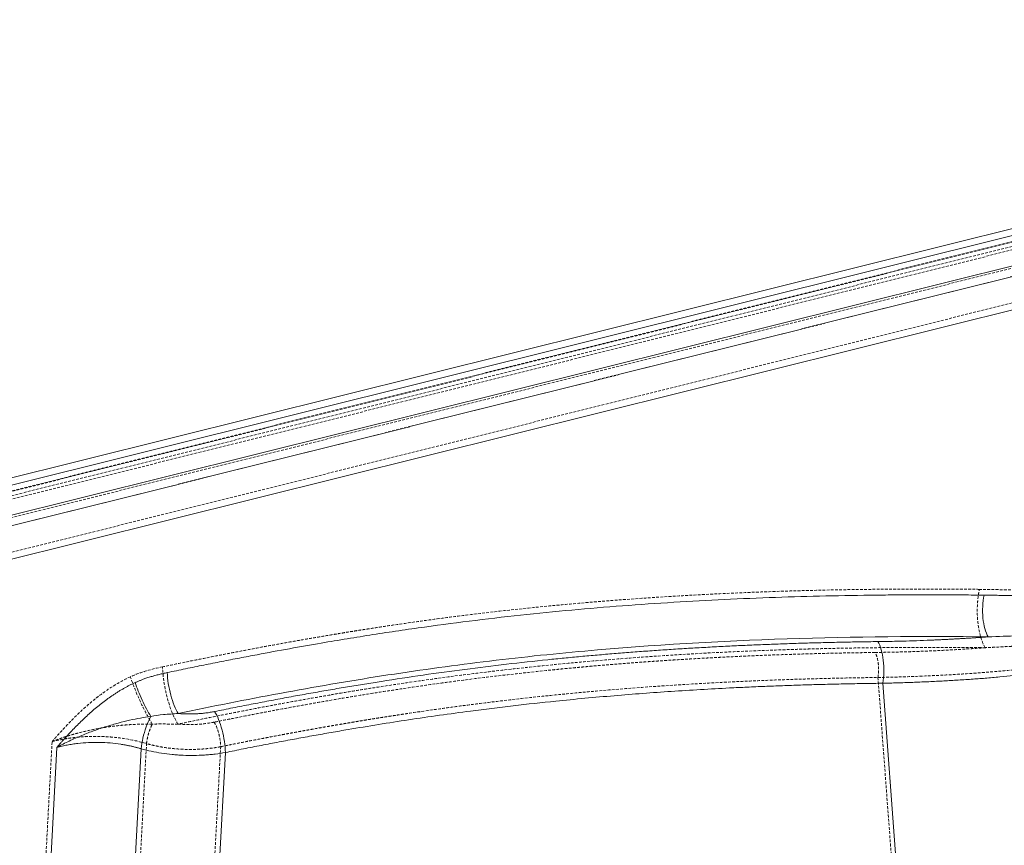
# Model space of a CAD drawing. Header units: millimetres. Extents: x -877 to 859, y -163 to 730.
# Tile 10 of 12: x -243 to 208, y 352 to 729. Entities that reach past the tile are written whole.
import ezdxf

# ---------------------------------------------------------------- set-up
doc = ezdxf.new("R2010")
doc.units = ezdxf.units.MM
doc.linetypes.add('SLD-Continue', pattern=[0])
doc.linetypes.add('SLD-Pointillée', pattern=[1.905, 1.27, -0.635])

msp = doc.modelspace()

# ---------------------------------------------------------------- linework, layer by layer
at = {"color": 7, "linetype": 'SLD-Continue', "lineweight": 15}
for p, q in [((594.95, 729.36), (-865.56, 365.77)), ((-862.25, 363.32), (598.26, 726.92)), ((-530.96, 432.02), (398.79, 663.48)), ((-525.24, 413.31), (404.51, 644.77)), ((152.08, 425.97), (160.17, 318.19)), ((-234.84, 229.68), (-225.84, 396.66)), ((-196.31, 227.57), (-187.23, 395.99)), ((-157.45, 231.51), (-148.68, 394.31))]:
    msp.add_line(p, q, dxfattribs=at)
at = {"color": 7, "linetype": 'SLD-Pointillée', "lineweight": 0}
for p, q in [((-867.43, 359.35), (593.08, 722.95)), ((596.4, 723.54), (-864.11, 359.94)), ((-862.12, 358.48), (598.39, 722.07)), ((-865.24, 356.09), (595.28, 719.69)), ((593.39, 710.84), (-867.12, 347.24)), ((595.59, 707.58), (-864.93, 343.98)), ((-530.84, 427.18), (398.91, 658.64)), ((-527.4, 415.95), (402.35, 647.41)), ((149.92, 428.61), (158, 320.83)), ((-237, 232.32), (-228, 399.3)), ((-193.85, 229.96), (-184.78, 398.38)), ((-159.62, 234.16), (-150.85, 396.95))]:
    msp.add_line(p, q, dxfattribs=at)
for points, knots in [([(196.32, 468.9), (194.74, 468.92), (191.36, 468.95), (186, 469), (180.01, 469.03), (173.42, 469.05), (166.21, 469.04), (158.38, 469.01), (143.93, 468.9), (125.68, 468.61), (103.75, 467.99), (81.84, 467.15), (57.25, 465.88), (32.64, 464.2), (13.14, 462.59), (-8.96, 460.52), (-28.52, 458.38), (-48.09, 455.91), (-59.84, 454.31), (-69.93, 452.87), (-77.77, 451.69), (-81.77, 451.07), (-83.75, 450.76), (-84.47, 450.65), (-85.66, 450.47), (-87.32, 450.21), (-89.44, 449.87), (-92.04, 449.45), (-95.1, 448.95), (-98.64, 448.37), (-102.64, 447.7), (-107.12, 446.94), (-112.06, 446.09), (-117.47, 445.14), (-123.35, 444.08), (-129.7, 442.92), (-136.52, 441.65), (-143.8, 440.26), (-151.55, 438.75), (-159.77, 437.12), (-168.46, 435.35), (-174.41, 434.11), (-177.46, 433.48)], [0, 0, 0, 0, 0.012895, 0.027447, 0.043653, 0.061514, 0.08103, 0.102198, 0.12502, 0.198171, 0.249933, 0.302185, 0.374804, 0.447872, 0.499729, 0.531145, 0.624827, 0.656115, 0.687377, 0.718639, 0.736631, 0.749895, 0.750552, 0.752459, 0.755614, 0.760018, 0.76567, 0.772571, 0.780719, 0.790114, 0.800756, 0.812645, 0.825779, 0.840159, 0.855784, 0.872653, 0.890767, 0.910125, 0.930728, 0.952574, 0.975665, 1, 1, 1, 1]), ([(198.99, 442.22), (198.15, 443.63), (197.43, 445.39), (196.27, 449.49), (195.85, 451.79), (195.36, 456.65), (195.3, 459.18), (195.49, 462.95), (195.59, 464.18), (195.82, 465.99), (195.9, 466.59), (196.05, 467.47), (196.13, 467.9), (196.22, 468.41), (196.27, 468.65), (196.3, 468.78), (196.31, 468.84), (196.32, 468.87), (196.32, 468.89), (196.32, 468.89), (196.32, 468.9), (196.32, 468.9)], [0, 0, 0, 0, 0.25, 0.25, 0.5, 0.5, 0.75, 0.75, 0.875, 0.875, 0.9375, 0.9375, 0.96875, 0.984375, 0.992187, 0.996094, 0.998047, 0.999023, 0.999512, 0.999512, 1, 1, 1, 1]), ([(252.38, 464.32), (252.09, 464.38), (251.5, 464.52), (250.62, 464.71), (249.74, 464.9), (248.85, 465.08), (247.96, 465.25), (247.07, 465.42), (246.12, 465.59), (244.78, 465.81), (243.06, 466.09), (241.32, 466.34), (237.11, 466.9), (230.76, 467.56), (221.92, 468.16), (215.13, 468.47), (209.45, 468.66), (204.87, 468.77), (200.3, 468.86), (197.44, 468.89), (196.32, 468.9)], [0, 0, 0, 0, 0.016462, 0.032902, 0.049324, 0.065729, 0.082118, 0.098493, 0.114855, 0.134422, 0.17207, 0.209108, 0.229206, 0.400389, 0.550142, 0.699977, 0.759644, 0.849931, 0.941336, 1, 1, 1, 1]), ([(198.99, 442.22), (197.39, 442.24), (194.22, 442.27), (189.46, 442.31), (184.72, 442.34), (180.01, 442.36), (175.32, 442.37), (170.65, 442.36), (166, 442.35), (161.37, 442.33), (156.76, 442.3), (152.18, 442.26), (147.62, 442.21), (143.08, 442.15), (138.56, 442.08), (134.06, 442), (129.58, 441.91), (125.13, 441.81), (120.69, 441.7), (116.28, 441.58), (111.89, 441.45), (101.11, 441.11), (84.06, 440.44), (60.84, 439.21), (38.01, 437.68), (15.16, 435.81), (-7.76, 433.59), (-30.9, 430.96), (-54.05, 427.95), (-71.97, 425.3), (-84.67, 423.29), (-92.07, 422.08), (-99.55, 420.83), (-107.1, 419.52), (-114.73, 418.17), (-122.44, 416.76), (-130.24, 415.31), (-138.11, 413.81), (-146.06, 412.25), (-154.09, 410.65), (-162.21, 409), (-167.65, 407.86), (-170.38, 407.29)], [0, 0, 0, 0, 0.013115, 0.026165, 0.03915, 0.05207, 0.064925, 0.077716, 0.090443, 0.103104, 0.115702, 0.128235, 0.140704, 0.153108, 0.165448, 0.177725, 0.189937, 0.202085, 0.21417, 0.226191, 0.238148, 0.250042, 0.314266, 0.377283, 0.439105, 0.499747, 0.562711, 0.624726, 0.686856, 0.749739, 0.769428, 0.789324, 0.809427, 0.82974, 0.850265, 0.871002, 0.891954, 0.913122, 0.934509, 0.956116, 0.977946, 1, 1, 1, 1]), ([(148.58, 440.04), (149.18, 440.05), (150.4, 440.06), (152.22, 440.09), (154.04, 440.13), (155.86, 440.16), (157.68, 440.21), (159.51, 440.25), (161.34, 440.3), (163.17, 440.35), (165, 440.41), (166.84, 440.47), (168.67, 440.54), (170.51, 440.61), (172.36, 440.68), (174.8, 440.78), (177.84, 440.92), (181.46, 441.1), (185.04, 441.3), (188.58, 441.5), (192.08, 441.73), (195.55, 441.96), (197.84, 442.14), (198.99, 442.22)], [0, 0, 0, 0, 0.0349779, 0.0700679, 0.1052709, 0.140588, 0.1760199, 0.2115676, 0.247232, 0.283014, 0.3189143, 0.354934, 0.3910737, 0.4273345, 0.463717, 0.5002223, 0.5727595, 0.6449071, 0.7166708, 0.7880561, 0.8590688, 0.9297148, 1, 1, 1, 1]), ([(249.15, 445.17), (248.74, 445.15), (247.91, 445.11), (246.64, 445.05), (245.33, 444.97), (243.98, 444.9), (242.6, 444.81), (241.18, 444.73), (239.71, 444.64), (238.21, 444.54), (236.67, 444.44), (235.09, 444.34), (233.47, 444.24), (231.81, 444.13), (230.11, 444.02), (228.37, 443.91), (226.59, 443.79), (223.34, 443.59), (218.49, 443.29), (213.15, 442.97), (208.79, 442.73), (205.54, 442.56), (202.81, 442.41), (200.63, 442.3), (199.53, 442.25), (198.99, 442.22)], [0, 0, 0, 0, 0.025912, 0.052507, 0.079786, 0.10775, 0.136398, 0.165732, 0.195752, 0.226461, 0.25786, 0.289951, 0.322734, 0.356212, 0.390387, 0.425261, 0.460836, 0.497115, 0.619328, 0.748182, 0.810483, 0.874011, 0.936987, 0.968489, 1, 1, 1, 1]), ([(148.58, 440.04), (147.12, 440.02), (144.23, 439.98), (139.92, 439.91), (135.67, 439.84), (131.47, 439.75), (127.34, 439.66), (123.26, 439.56), (119.24, 439.45), (115.28, 439.34), (111.38, 439.22), (107.53, 439.09), (103.75, 438.96), (100.02, 438.82), (96.35, 438.68), (92.74, 438.53), (89.19, 438.37), (85.7, 438.22), (82.26, 438.05), (78.89, 437.89), (75.57, 437.72), (72.31, 437.54), (69.12, 437.37), (65.98, 437.19), (62.9, 437.01), (59.87, 436.82), (56.91, 436.64), (54.01, 436.45), (51.16, 436.26), (48.38, 436.07), (45.65, 435.89), (42.98, 435.69), (40.38, 435.5), (37.83, 435.31), (35.34, 435.12), (32.91, 434.93), (30.54, 434.75), (28.23, 434.56), (25.98, 434.37), (23.78, 434.19), (21.65, 434.01), (19.58, 433.83), (17.57, 433.65), (15.61, 433.47), (13.72, 433.3), (11.88, 433.13), (10.11, 432.97), (8.39, 432.8), (6.74, 432.65), (5.15, 432.49), (3.61, 432.34), (2.13, 432.19), (0.72, 432.05), (-0.64, 431.92), (-8.72, 431.09), (-23.56, 429.46), (-39.89, 427.4), (-54.34, 425.44), (-64.4, 423.99), (-76.97, 422.07), (-86.93, 420.48), (-96.77, 418.84), (-104.92, 417.43), (-113.07, 415.99), (-121.22, 414.5), (-129.37, 412.98), (-137.52, 411.42), (-145.67, 409.83), (-151.1, 408.73), (-153.82, 408.19)], [0, 0, 0, 0, 0.0146, 0.029, 0.043201, 0.057202, 0.071003, 0.084605, 0.098008, 0.111211, 0.124215, 0.13702, 0.149626, 0.162033, 0.174241, 0.18625, 0.198061, 0.209672, 0.221086, 0.2323, 0.243317, 0.254135, 0.264754, 0.275175, 0.285398, 0.295422, 0.305248, 0.314876, 0.324305, 0.333537, 0.34257, 0.351405, 0.360042, 0.368481, 0.376722, 0.384765, 0.392609, 0.400256, 0.407704, 0.414955, 0.422007, 0.428862, 0.435518, 0.441976, 0.448236, 0.454298, 0.460162, 0.465827, 0.471295, 0.476564, 0.481635, 0.486508, 0.491183, 0.495659, 0.499937, 0.571237, 0.642598, 0.661383, 0.713996, 0.741994, 0.78547, 0.812302, 0.839128, 0.865949, 0.892765, 0.919578, 0.946388, 0.973195, 1, 1, 1, 1]), ([(149.92, 428.61), (149.92, 428.61), (149.92, 428.61), (149.92, 428.62), (149.92, 428.62), (149.92, 428.64), (149.92, 428.66), (149.93, 428.71), (149.95, 428.82), (149.99, 429.03), (150.02, 429.22), (150.07, 429.6), (150.1, 429.85), (150.18, 430.63), (150.22, 431.17), (150.26, 432.76), (150.21, 433.87), (149.97, 435.93), (149.77, 436.93), (149.26, 438.67), (148.94, 439.44), (148.58, 440.04)], [0, 0, 0, 0, 0.000488, 0.000488, 0.000977, 0.001953, 0.003906, 0.007812, 0.015625, 0.03125, 0.0625, 0.0625, 0.125, 0.125, 0.25, 0.25, 0.5, 0.5, 0.75, 0.75, 1, 1, 1, 1]), ([(149.92, 428.61), (154.44, 428.69), (158.92, 428.81), (167.81, 429.11), (172.21, 429.3), (178.77, 429.62), (180.95, 429.74), (185.28, 429.98), (187.45, 430.12), (193.89, 430.54), (198.15, 430.86), (206.56, 431.57), (210.72, 431.97), (218.95, 432.85), (223.02, 433.34), (231.04, 434.43), (235, 435.03), (242.8, 436.38), (246.63, 437.12), (250.39, 437.96)], [0, 0, 0, 0, 0.125, 0.125, 0.25, 0.25, 0.3125, 0.3125, 0.375, 0.375, 0.5, 0.5, 0.625, 0.625, 0.75, 0.75, 0.875, 0.875, 1, 1, 1, 1]), ([(-170.38, 407.29), (-171.29, 408.7), (-172.18, 410.45), (-173.83, 414.49), (-174.59, 416.75), (-175.88, 421.52), (-176.41, 424), (-177.17, 428.9), (-177.39, 431.28), (-177.46, 433.48)], [0, 0, 0, 0, 0.25, 0.25, 0.5, 0.5, 0.75, 0.75, 1, 1, 1, 1]), ([(-192.16, 428.91), (-195.67, 427.3), (-199.03, 425.38), (-203.88, 422.13), (-205.47, 420.99), (-207.81, 419.19), (-208.58, 418.57), (-210.11, 417.32), (-210.86, 416.69), (-214.57, 413.47), (-217.38, 410.76), (-221.46, 406.55), (-222.79, 405.12), (-224.76, 402.95), (-225.42, 402.23), (-226.39, 401.13), (-226.71, 400.77), (-227.36, 400.04), (-227.68, 399.67), (-228, 399.3)], [0, 0, 0, 0, 0.25, 0.25, 0.375, 0.375, 0.4375, 0.4375, 0.5, 0.5, 0.75, 0.75, 0.875, 0.875, 0.9375, 0.9375, 0.96875, 0.96875, 1, 1, 1, 1]), ([(-182.14, 407.27), (-183.05, 408.75), (-183.99, 410.4), (-185.88, 413.95), (-186.81, 415.83), (-188.59, 419.68), (-189.43, 421.61), (-190.94, 425.4), (-191.61, 427.22), (-192.16, 428.91)], [0, 0, 0, 0, 0.25, 0.25, 0.5, 0.5, 0.75, 0.75, 1, 1, 1, 1]), ([(-150.85, 396.95), (-149.52, 397.22), (-146.91, 397.75), (-143.03, 398.52), (-139.24, 399.27), (-135.54, 399.99), (-131.94, 400.68), (-128.43, 401.35), (-125.02, 402), (-121.69, 402.62), (-118.46, 403.22), (-115.33, 403.8), (-112.28, 404.35), (-109.33, 404.88), (-106.47, 405.39), (-103.71, 405.88), (-101.03, 406.35), (-98.45, 406.79), (-95.97, 407.22), (-93.57, 407.63), (-91.27, 408.01), (-89.06, 408.38), (-86.94, 408.73), (-84.92, 409.07), (-82.99, 409.38), (-81.15, 409.68), (-79.41, 409.96), (-77.76, 410.22), (-76.2, 410.47), (-74.73, 410.7), (-73.36, 410.91), (-72.08, 411.11), (-70.89, 411.29), (-69.8, 411.46), (-68.79, 411.62), (-67.88, 411.75), (-67.07, 411.88), (-66.35, 411.99), (-65.72, 412.08), (-65.18, 412.16), (-64.73, 412.23), (-59.54, 413.01), (-52.23, 414.06), (-42.02, 415.45), (-32.57, 416.68), (-18.21, 418.44), (-3.54, 420.05), (10.78, 421.47), (31.41, 423.35), (56.66, 425.21), (80.7, 426.51), (93.99, 427.1), (101.99, 427.42), (109.99, 427.71), (117.98, 427.95), (125.97, 428.17), (133.96, 428.35), (141.94, 428.5), (147.26, 428.57), (149.92, 428.61)], [0, 0, 0, 0, 0.013144, 0.025981, 0.03851, 0.050732, 0.062646, 0.074252, 0.085552, 0.096544, 0.107228, 0.117606, 0.127677, 0.13744, 0.146896, 0.156046, 0.164888, 0.173424, 0.181652, 0.189573, 0.197188, 0.204496, 0.211496, 0.21819, 0.224577, 0.230656, 0.236429, 0.241895, 0.247054, 0.251905, 0.25645, 0.260687, 0.264616, 0.268238, 0.271553, 0.274561, 0.277262, 0.279655, 0.281741, 0.28352, 0.284993, 0.286158, 0.335076, 0.357631, 0.387537, 0.42904, 0.5004, 0.533496, 0.571732, 0.706068, 0.785729, 0.812493, 0.839262, 0.866036, 0.892815, 0.919601, 0.946394, 0.973193, 1, 1, 1, 1]), ([(-182.14, 407.27), (-182.48, 407.28), (-183.16, 407.29), (-184.2, 407.3), (-185.26, 407.3), (-186.34, 407.28), (-187.43, 407.26), (-188.55, 407.23), (-189.68, 407.18), (-190.84, 407.13), (-192.01, 407.06), (-193.74, 406.95), (-196.05, 406.76), (-198.96, 406.45), (-201.89, 406.08), (-205.7, 405.5), (-210.59, 404.58), (-215.61, 403.38), (-219.31, 402.32), (-221.51, 401.63), (-223.02, 401.13), (-224.36, 400.67), (-225.62, 400.21), (-226.84, 399.76), (-227.65, 399.44), (-228, 399.3)], [0, 0, 0, 0, 0.0219101, 0.0442244, 0.0669418, 0.090062, 0.1135858, 0.1375144, 0.1618503, 0.1865966, 0.2117622, 0.2373549, 0.2973629, 0.3605046, 0.4241256, 0.4857494, 0.6062464, 0.7401892, 0.813896, 0.8526054, 0.8881099, 0.9156502, 0.9439953, 0.9751375, 1, 1, 1, 1]), ([(-184.78, 398.38), (-184.71, 399.09), (-184.59, 399.85), (-184.28, 401.4), (-184.08, 402.19), (-183.62, 403.75), (-183.35, 404.52), (-182.78, 405.96), (-182.46, 406.65), (-182.14, 407.27)], [0, 0, 0, 0, 0.25, 0.25, 0.5, 0.5, 0.75, 0.75, 1, 1, 1, 1]), ([(-170.38, 407.29), (-170.65, 407.29), (-171.18, 407.29), (-171.97, 407.29), (-172.75, 407.3), (-173.51, 407.3), (-174.25, 407.31), (-174.98, 407.32), (-175.7, 407.33), (-176.4, 407.34), (-177.09, 407.34), (-177.76, 407.35), (-178.43, 407.35), (-179.08, 407.35), (-179.71, 407.34), (-180.34, 407.33), (-180.95, 407.32), (-181.55, 407.3), (-181.94, 407.28), (-182.14, 407.27)], [0, 0, 0, 0, 0.0685301, 0.1356479, 0.2014289, 0.2659191, 0.329161, 0.3911965, 0.4520525, 0.5117519, 0.5703178, 0.6277709, 0.6841291, 0.7394083, 0.7936216, 0.8467799, 0.8988919, 0.9499639, 1, 1, 1, 1]), ([(-153.82, 408.19), (-155.14, 407.92), (-156.48, 407.7), (-159.23, 407.36), (-160.61, 407.23), (-163.38, 407.08), (-164.77, 407.06), (-166.87, 407.09), (-167.57, 407.11), (-168.97, 407.19), (-169.68, 407.23), (-170.38, 407.29)], [0, 0, 0, 0, 0.25, 0.25, 0.5, 0.5, 0.75, 0.75, 0.875, 0.875, 1, 1, 1, 1]), ([(-153.82, 408.19), (-153.43, 407.59), (-153.05, 406.83), (-152.35, 405.11), (-152.03, 404.12), (-151.49, 402.09), (-151.27, 401.01), (-151.04, 399.45), (-150.98, 398.93), (-150.91, 398.17), (-150.89, 397.92), (-150.87, 397.55), (-150.86, 397.37), (-150.85, 397.16), (-150.85, 397.05), (-150.85, 397), (-150.85, 396.98), (-150.85, 396.96), (-150.85, 396.96), (-150.85, 396.96), (-150.85, 396.95), (-150.85, 396.95)], [0, 0, 0, 0, 0.25, 0.25, 0.5, 0.5, 0.75, 0.75, 0.875, 0.875, 0.9375, 0.9375, 0.96875, 0.984375, 0.992188, 0.996094, 0.998047, 0.999023, 0.999512, 0.999512, 1, 1, 1, 1]), ([(-228, 399.3), (-226.29, 399.73), (-224.53, 400.1), (-221.84, 400.57), (-220.93, 400.71), (-219.12, 400.97), (-218.21, 401.08), (-215.47, 401.38), (-213.64, 401.52), (-209.96, 401.67), (-208.12, 401.69), (-205.34, 401.63), (-204.41, 401.6), (-202.56, 401.5), (-201.63, 401.43), (-198.86, 401.19), (-197.04, 400.97), (-191.66, 400.15), (-188.16, 399.38), (-184.78, 398.38)], [0, 0, 0, 0, 0.125, 0.125, 0.1875, 0.1875, 0.25, 0.25, 0.375, 0.375, 0.5, 0.5, 0.5625, 0.5625, 0.625, 0.625, 0.75, 0.75, 1, 1, 1, 1]), ([(-150.85, 396.95), (-151.06, 396.91), (-151.49, 396.83), (-152.14, 396.72), (-152.79, 396.61), (-153.44, 396.51), (-154.09, 396.42), (-154.74, 396.33), (-155.39, 396.25), (-156.04, 396.17), (-156.69, 396.1), (-157.34, 396.04), (-157.99, 395.98), (-158.64, 395.93), (-160.5, 395.79), (-163.6, 395.66), (-167.95, 395.72), (-172.28, 396.03), (-175.56, 396.44), (-177.76, 396.8), (-178.96, 397.02), (-180.14, 397.25), (-181.32, 397.5), (-182.48, 397.78), (-183.64, 398.07), (-184.4, 398.27), (-184.78, 398.38)], [0, 0, 0, 0, 0.019804, 0.039542, 0.05921, 0.078806, 0.098327, 0.11777, 0.137131, 0.156407, 0.175597, 0.194696, 0.213702, 0.232613, 0.251426, 0.376845, 0.500301, 0.625776, 0.750463, 0.785961, 0.821535, 0.857169, 0.892847, 0.928555, 0.964278, 1, 1, 1, 1])]:
    msp.add_open_spline(points, degree=3, knots=knots, dxfattribs=at)
at = {"color": 7, "linetype": 'SLD-Continue', "lineweight": 15}
for points, knots in [([(-175.29, 430.84), (-173.89, 431.13), (-171.09, 431.72), (-166.9, 432.58), (-162.73, 433.44), (-158.58, 434.28), (-154.46, 435.1), (-150.36, 435.92), (-146.29, 436.71), (-142.24, 437.5), (-138.21, 438.27), (-130.59, 439.72), (-119.45, 441.77), (-105.69, 444.19), (-92.96, 446.32), (-77.2, 448.84), (-57.61, 451.73), (-26.28, 455.83), (4.88, 459.11), (36.07, 461.66), (59.32, 463.21), (82.67, 464.45), (105.81, 465.36), (129.08, 465.99), (147.53, 466.27), (161.39, 466.38), (170.54, 466.41), (179.78, 466.4), (189.1, 466.35), (195.35, 466.29), (198.49, 466.26)], [0, 0, 0, 0, 0.011205, 0.022347, 0.033426, 0.044443, 0.055397, 0.066289, 0.077119, 0.087886, 0.098591, 0.109233, 0.148637, 0.187356, 0.218928, 0.250106, 0.313038, 0.375174, 0.500269, 0.562189, 0.625194, 0.687008, 0.750066, 0.811806, 0.87498, 0.89945, 0.924187, 0.949191, 0.974462, 1, 1, 1, 1]), ([(198.49, 466.26), (198.15, 464.65), (197.93, 462.9), (197.85, 461.11), (197.76, 459.32), (197.81, 457.51), (197.98, 455.77), (198.15, 454.04), (198.45, 452.39), (198.86, 450.93), (199.28, 449.47), (199.8, 448.2), (200.39, 447.2)], [0, 0, 0, 0, 0.25, 0.25, 0.25, 0.5, 0.5, 0.5, 0.75, 0.75, 0.75, 1, 1, 1, 1]), ([(198.49, 466.26), (199.41, 466.25), (201.21, 466.23), (203.86, 466.19), (206.41, 466.14), (208.87, 466.09), (211.23, 466.02), (214.86, 465.91), (219.68, 465.73), (225.34, 465.43), (230.39, 465.08), (234.63, 464.72), (238.39, 464.33), (241.75, 463.93), (244.96, 463.49), (247.62, 463.07), (249.74, 462.69), (251.38, 462.37), (252.98, 462.03), (254.03, 461.79), (254.55, 461.67)], [0, 0, 0, 0, 0.04812, 0.094568, 0.139344, 0.182447, 0.22388, 0.263642, 0.374099, 0.478651, 0.563587, 0.643055, 0.705519, 0.765637, 0.824465, 0.879931, 0.910872, 0.941193, 0.970901, 1, 1, 1, 1]), ([(-170.24, 412.13), (-139.21, 418.64), (-108.2, 424.46), (-77.19, 429.29), (-69.44, 430.5), (-61.69, 431.65), (-53.94, 432.73), (-46.19, 433.81), (-38.43, 434.83), (-30.67, 435.77), (-22.92, 436.72), (-15.15, 437.61), (-7.4, 438.43), (0.35, 439.24), (8.09, 440), (15.83, 440.69), (46.78, 443.46), (77.62, 445.25), (108.37, 446.27), (139.12, 447.29), (169.78, 447.54), (200.39, 447.2)], [0.7239906, 0.7239906, 0.7239906, 0.7239906, 0.8249634, 0.8249634, 0.8249634, 0.8502066, 0.8502066, 0.8502066, 0.8754498, 0.8754498, 0.8754498, 0.900693, 0.900693, 0.900693, 0.9259362, 0.9259362, 0.9259362, 1.026909, 1.026909, 1.026909, 1.1278819, 1.1278819, 1.1278819, 1.1278819]), ([(200.39, 447.2), (199.81, 447.16), (198.65, 447.07), (196.91, 446.95), (195.16, 446.82), (193.4, 446.71), (191.63, 446.59), (189.87, 446.48), (188.09, 446.38), (186.31, 446.27), (184.53, 446.18), (182.74, 446.08), (180.95, 445.99), (179.15, 445.9), (177.35, 445.82), (174.04, 445.67), (169.2, 445.48), (164.24, 445.32), (159.96, 445.21), (156.55, 445.13), (152.93, 445.06), (150.76, 445.03), (149.86, 445.02)], [0, 0, 0, 0, 0.035586, 0.07119, 0.106812, 0.142452, 0.178111, 0.213791, 0.249492, 0.285218, 0.320962, 0.356718, 0.392475, 0.428228, 0.463977, 0.499723, 0.624768, 0.749814, 0.790546, 0.874877, 0.948001, 1, 1, 1, 1]), ([(200.39, 447.2), (204.97, 447.35), (209.51, 447.49), (213.99, 447.63), (218.47, 447.76), (222.9, 447.89), (227.25, 447.99), (231.61, 448.1), (235.89, 448.18), (240.06, 448.19), (242.15, 448.2), (244.21, 448.2), (246.25, 448.17), (248.28, 448.14), (250.28, 448.09), (252.24, 448)], [0, 0, 0, 0, 0.01560616, 0.01560616, 0.01560616, 0.03121231, 0.03121231, 0.03121231, 0.04681847, 0.04681847, 0.04681847, 0.05462154, 0.05462154, 0.05462154, 0.06242462, 0.06242462, 0.06242462, 0.06242462]), ([(-153.63, 413.04), (-152.23, 413.32), (-149.44, 413.88), (-145.26, 414.71), (-141.1, 415.53), (-136.96, 416.34), (-132.84, 417.13), (-128.75, 417.91), (-124.67, 418.67), (-120.61, 419.43), (-116.58, 420.17), (-112.56, 420.89), (-108.56, 421.61), (-104.59, 422.3), (-100.63, 422.99), (-96.69, 423.66), (-92.78, 424.33), (-88.88, 424.97), (-85, 425.61), (-81.14, 426.23), (-72.2, 427.64), (-58.19, 429.76), (-39.13, 432.37), (-20.13, 434.7), (-4.99, 436.35), (6.34, 437.48), (13.9, 438.2), (21.51, 438.88), (29.16, 439.52), (36.87, 440.13), (44.62, 440.71), (52.43, 441.25), (60.28, 441.76), (68.18, 442.23), (76.13, 442.66), (84.13, 443.07), (92.17, 443.43), (100.27, 443.76), (108.41, 444.06), (116.61, 444.32), (124.85, 444.55), (133.14, 444.74), (141.49, 444.9), (147.06, 444.98), (149.86, 445.02)], [0, 0, 0, 0, 0.01377, 0.027471, 0.041105, 0.054671, 0.068169, 0.081601, 0.094965, 0.108263, 0.121495, 0.134661, 0.147762, 0.160797, 0.173767, 0.186673, 0.199514, 0.21229, 0.225003, 0.237652, 0.250238, 0.312966, 0.375516, 0.437914, 0.500175, 0.524885, 0.549769, 0.574827, 0.60006, 0.625469, 0.651054, 0.676816, 0.702755, 0.728873, 0.755171, 0.781647, 0.808305, 0.835143, 0.862162, 0.889364, 0.916748, 0.944315, 0.972066, 1, 1, 1, 1]), ([(149.86, 445.02), (150.46, 444.02), (150.99, 442.75), (151.42, 441.29), (151.85, 439.83), (152.17, 438.18), (152.38, 436.45), (152.58, 434.72), (152.66, 432.9), (152.61, 431.12), (152.56, 429.33), (152.38, 427.58), (152.08, 425.97)], [0, 0, 0, 0, 0.25, 0.25, 0.25, 0.5, 0.5, 0.5, 0.75, 0.75, 0.75, 1, 1, 1, 1]), ([(254.31, 435.98), (253.93, 435.89), (253.17, 435.72), (252, 435.46), (250.8, 435.2), (249.55, 434.93), (248.27, 434.67), (246.95, 434.41), (245.59, 434.14), (244.19, 433.88), (242.33, 433.54), (239.87, 433.11), (236.89, 432.62), (233.8, 432.14), (229.59, 431.52), (224.46, 430.84), (216.14, 429.84), (207.74, 429), (199.11, 428.28), (192.49, 427.78), (185.95, 427.36), (179.2, 426.97), (172.54, 426.65), (166.83, 426.41), (162.27, 426.25), (158.78, 426.14), (155.4, 426.04), (153.17, 425.99), (152.08, 425.97)], [0, 0, 0, 0, 0.012475, 0.025301, 0.038479, 0.052008, 0.06589, 0.080122, 0.094707, 0.109642, 0.124928, 0.153674, 0.187214, 0.218344, 0.249456, 0.316491, 0.373952, 0.498645, 0.563381, 0.623754, 0.688409, 0.749151, 0.813723, 0.874553, 0.907508, 0.939408, 0.970242, 1, 1, 1, 1]), ([(-189.99, 426.27), (-189.8, 426.36), (-189.41, 426.54), (-188.82, 426.8), (-188.22, 427.05), (-187.61, 427.29), (-186.99, 427.53), (-185.99, 427.91), (-184.56, 428.41), (-182.74, 428.99), (-180.88, 429.52), (-179.05, 429.99), (-177.18, 430.43), (-175.94, 430.7), (-175.29, 430.84)], [0, 0, 0, 0, 0.040863, 0.082086, 0.123677, 0.165646, 0.208002, 0.250753, 0.373052, 0.500175, 0.621742, 0.749713, 0.870271, 1, 1, 1, 1]), ([(-175.29, 430.84), (-175.25, 429.27), (-175.08, 427.56), (-174.81, 425.81), (-174.54, 424.07), (-174.16, 422.29), (-173.7, 420.59), (-173.24, 418.89), (-172.7, 417.27), (-172.11, 415.83), (-171.52, 414.39), (-170.88, 413.13), (-170.24, 412.13)], [0, 0, 0, 0, 0.25, 0.25, 0.25, 0.5, 0.5, 0.5, 0.75, 0.75, 0.75, 1, 1, 1, 1]), ([(-225.84, 396.66), (-225.49, 397.05), (-224.82, 397.82), (-223.83, 398.94), (-222.87, 400), (-221.57, 401.44), (-219.94, 403.21), (-217.25, 406.04), (-214.49, 408.79), (-211.63, 411.47), (-209.4, 413.45), (-207.13, 415.37), (-204.79, 417.22), (-202.46, 418.95), (-200.47, 420.33), (-198.85, 421.4), (-197.59, 422.2), (-196.32, 422.96), (-195.06, 423.69), (-193.8, 424.38), (-192.53, 425.05), (-191.27, 425.68), (-190.42, 426.07), (-189.99, 426.27)], [0, 0, 0, 0, 0.033362, 0.065368, 0.096019, 0.125317, 0.189561, 0.250409, 0.375368, 0.438907, 0.500496, 0.565423, 0.628782, 0.690659, 0.751145, 0.78328, 0.815087, 0.846583, 0.877784, 0.908707, 0.939372, 0.969797, 1, 1, 1, 1]), ([(-189.99, 426.27), (-189.6, 425.07), (-189.12, 423.76), (-188.58, 422.41), (-188.04, 421.06), (-187.44, 419.67), (-186.81, 418.3), (-186.17, 416.93), (-185.51, 415.58), (-184.83, 414.32), (-184.16, 413.05), (-183.48, 411.86), (-182.83, 410.81)], [0, 0, 0, 0, 0.25, 0.25, 0.25, 0.5, 0.5, 0.5, 0.75, 0.75, 0.75, 1, 1, 1, 1]), ([(152.08, 425.97), (150.67, 425.95), (147.84, 425.91), (143.62, 425.85), (139.4, 425.77), (135.21, 425.69), (131.02, 425.59), (126.86, 425.49), (122.71, 425.38), (118.57, 425.26), (114.45, 425.14), (110.34, 425), (106.25, 424.85), (102.17, 424.7), (98.11, 424.54), (94.07, 424.37), (90.04, 424.19), (86.02, 424), (74.47, 423.43), (55.56, 422.32), (33.48, 420.66), (15.84, 419.11), (0.42, 417.6), (-17.01, 415.7), (-34.75, 413.5), (-50.7, 411.34), (-64.73, 409.29), (-78.67, 407.11), (-90.49, 405.15), (-100.35, 403.45), (-108.21, 402.06), (-116.14, 400.61), (-124.16, 399.12), (-132.26, 397.57), (-140.44, 395.97), (-145.93, 394.86), (-148.68, 394.31)], [0, 0, 0, 0, 0.014258, 0.028459, 0.042603, 0.056692, 0.070724, 0.0847, 0.098619, 0.112483, 0.126291, 0.140043, 0.153739, 0.167379, 0.180964, 0.194493, 0.207966, 0.221384, 0.234747, 0.323686, 0.410643, 0.455334, 0.499602, 0.564219, 0.628868, 0.675923, 0.72274, 0.768153, 0.814349, 0.840044, 0.866014, 0.892258, 0.918779, 0.945575, 0.972649, 1, 1, 1, 1]), ([(-225.84, 396.66), (-225.37, 396.92), (-224.89, 397.17), (-224.42, 397.42), (-223.95, 397.67), (-223.47, 397.91), (-222.99, 398.15), (-222.04, 398.64), (-221.08, 399.1), (-220.13, 399.56), (-218.21, 400.47), (-216.29, 401.32), (-214.38, 402.11), (-212.47, 402.9), (-210.56, 403.63), (-208.68, 404.31), (-206.8, 404.99), (-204.95, 405.61), (-203.11, 406.19), (-202.2, 406.47), (-201.29, 406.75), (-200.38, 407.01), (-199.48, 407.27), (-198.58, 407.53), (-197.7, 407.76), (-195.93, 408.24), (-194.2, 408.67), (-192.52, 409.05), (-189.15, 409.81), (-185.94, 410.4), (-182.83, 410.81)], [-0.00003778, -0.00003778, -0.00003778, -0.00003778, 0.001431, 0.001431, 0.001431, 0.00289978, 0.00289978, 0.00289978, 0.00583735, 0.00583735, 0.00583735, 0.01171248, 0.01171248, 0.01171248, 0.01758761, 0.01758761, 0.01758761, 0.02346275, 0.02346275, 0.02346275, 0.02640031, 0.02640031, 0.02640031, 0.02933788, 0.02933788, 0.02933788, 0.03521301, 0.03521301, 0.03521301, 0.04696328, 0.04696328, 0.04696328, 0.04696328]), ([(-182.83, 410.81), (-182.88, 410.73), (-182.93, 410.64), (-182.97, 410.54), (-183.68, 409.17), (-184.34, 407.62), (-184.93, 405.98), (-185.51, 404.34), (-186.02, 402.62), (-186.41, 400.92), (-186.8, 399.22), (-187.08, 397.54), (-187.23, 395.99)], [0, 0, 0, 0, 0.0165053, 0.0165053, 0.0165053, 0.2665053, 0.2665053, 0.2665053, 0.5165053, 0.5165053, 0.5165053, 0.7665053, 0.7665053, 0.7665053, 0.7665053]), ([(-182.83, 410.81), (-181.02, 411.19), (-179.08, 411.44), (-176.98, 411.64), (-174.89, 411.84), (-172.64, 411.98), (-170.24, 412.13)], [0, 0, 0, 0, 0.00795337, 0.00795337, 0.00795337, 0.01590674, 0.01590674, 0.01590674, 0.01590674]), ([(-170.24, 412.13), (-170.04, 412.12), (-169.64, 412.08), (-169.04, 412.04), (-168.43, 412.01), (-167.83, 411.98), (-167.23, 411.95), (-166.62, 411.93), (-165.52, 411.91), (-163.92, 411.91), (-161.82, 411.99), (-159.74, 412.14), (-158.02, 412.33), (-156.65, 412.51), (-155.63, 412.67), (-154.62, 412.84), (-153.96, 412.97), (-153.63, 413.04)], [0, 0, 0, 0, 0.035727, 0.07143, 0.107117, 0.142802, 0.178493, 0.214201, 0.249938, 0.37424, 0.498677, 0.623352, 0.748535, 0.811541, 0.874416, 0.937217, 1, 1, 1, 1]), ([(-148.68, 394.31), (-148.72, 395.88), (-148.87, 397.59), (-149.13, 399.34), (-149.38, 401.09), (-149.75, 402.87), (-150.2, 404.57), (-150.65, 406.27), (-151.18, 407.89), (-151.77, 409.34), (-152.35, 410.78), (-152.99, 412.04), (-153.63, 413.04)], [0, 0, 0, 0, 0.25, 0.25, 0.25, 0.5, 0.5, 0.5, 0.75, 0.75, 0.75, 1, 1, 1, 1]), ([(-187.23, 395.99), (-187.45, 396.05), (-187.88, 396.18), (-188.54, 396.37), (-189.2, 396.55), (-189.86, 396.72), (-190.52, 396.89), (-191.19, 397.05), (-191.86, 397.2), (-192.53, 397.35), (-193.2, 397.49), (-193.87, 397.62), (-194.55, 397.75), (-195.22, 397.87), (-195.9, 397.98), (-197.96, 398.31), (-201.45, 398.73), (-206.39, 398.98), (-211.35, 398.9), (-215.02, 398.6), (-217.45, 398.3), (-218.65, 398.13), (-219.85, 397.94), (-221.05, 397.73), (-222.25, 397.49), (-223.45, 397.24), (-224.65, 396.96), (-225.44, 396.76), (-225.84, 396.66)], [0, 0, 0, 0, 0.018043, 0.036061, 0.054051, 0.07201, 0.089938, 0.107832, 0.125689, 0.143509, 0.16129, 0.179028, 0.196723, 0.214372, 0.231974, 0.249528, 0.374707, 0.49972, 0.623374, 0.748561, 0.779138, 0.809981, 0.841079, 0.872421, 0.903996, 0.935793, 0.967798, 1, 1, 1, 1]), ([(-187.23, 395.99), (-184.2, 395.15), (-181.09, 394.49), (-177.89, 394), (-176.29, 393.75), (-174.68, 393.55), (-173.03, 393.39), (-172.21, 393.31), (-171.39, 393.24), (-170.56, 393.18), (-169.73, 393.12), (-168.9, 393.07), (-168.08, 393.04), (-164.78, 392.89), (-161.51, 392.93), (-158.26, 393.14), (-157.45, 393.19), (-156.64, 393.26), (-155.83, 393.33), (-155.02, 393.41), (-154.21, 393.5), (-153.41, 393.59), (-151.81, 393.79), (-150.23, 394.03), (-148.68, 394.31)], [0, 0, 0, 0, 0.00689528, 0.00689528, 0.00689528, 0.01034292, 0.01034292, 0.01034292, 0.01206674, 0.01206674, 0.01206674, 0.01379056, 0.01379056, 0.01379056, 0.02068585, 0.02068585, 0.02068585, 0.02240967, 0.02240967, 0.02240967, 0.02413349, 0.02413349, 0.02413349, 0.02758113, 0.02758113, 0.02758113, 0.02758113])]:
    msp.add_open_spline(points, degree=3, knots=knots, dxfattribs=at)
at = {"color": 7, "linetype": 'SLD-Pointillée', "lineweight": 0}
msp.add_open_spline([(-177.46, 433.48), (-182.43, 432.44), (-187.36, 431.12), (-192.16, 428.91)], degree=3, dxfattribs=at)

doc.saveas('drawing.dxf')
